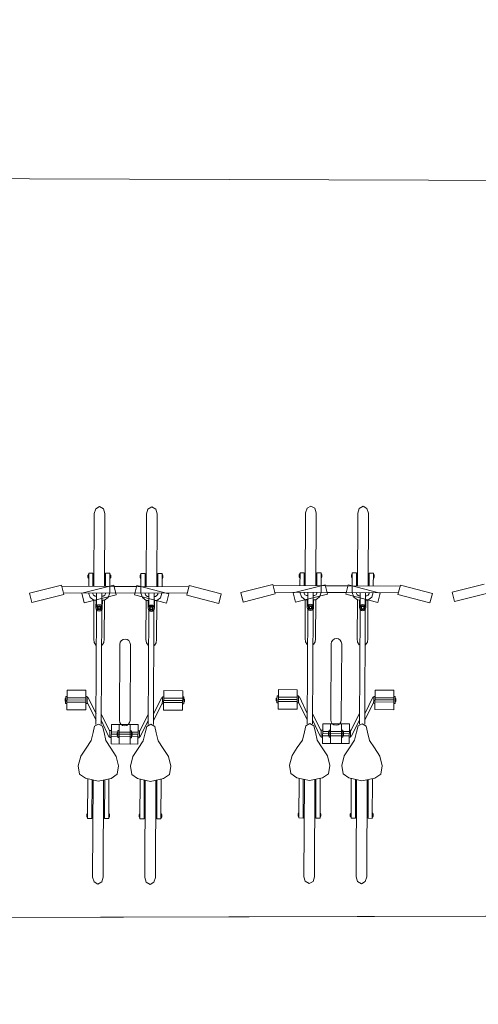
# Model space of a CAD drawing. Header units: millimetres. Extents: x 74467 to 235410, y -65 to 114857.
# Tile 124 of 256: x 95097 to 97268, y 105423 to 110081. Entities that reach past the tile are written whole.
import ezdxf

# ---------------------------------------------------------------- set-up
doc = ezdxf.new("R2010")
doc.units = ezdxf.units.MM
doc.header["$MEASUREMENT"] = 0
doc.linetypes.add('Wipeout_Contour', pattern=[1000, 0, -1000])
doc.layers.add('00 Kunstikonkursi LÜ jaoks asendi 2D', color=7, linetype='Continuous')

msp = doc.modelspace()

# ---------------------------------------------------------------- linework, layer by layer
at = {"layer": '00 Kunstikonkursi LÜ jaoks asendi 2D', "color": 7, "linetype": 'Continuous', "lineweight": 13}
for p, q in [((95450.3, 107745.1), (95448.7, 107400.5)), ((95500.2, 107744.9), (95498.6, 107400.2)), ((95697.5, 107743.9), (95695.8, 107399.3)), ((95747.4, 107743.7), (95745.8, 107399.1)), ((96450.3, 107747.6), (96448.7, 107403)), ((96500.3, 107747.4), (96498.6, 107402.7)), ((96697.5, 107746.4), (96695.9, 107401.8)), ((96747.4, 107746.2), (96745.8, 107401.6)), ((95420, 107453.9), (95419.9, 107441.8)), ((95420, 107453.9), (95421.9, 107453.9)), ((95422, 107457.2), (95421.9, 107438.5)), ((95422, 107457.2), (95423.9, 107457.2)), ((95424, 107462.3), (95423.7, 107400.6)), ((95444, 107462.2), (95424, 107462.3)), ((95444, 107462.2), (95443.7, 107400.5)), ((95443.9, 107453.8), (95448.9, 107453.8)), ((95503.8, 107453.5), (95498.8, 107453.6)), ((95503.9, 107462), (95503.6, 107400.2)), ((95523.9, 107461.9), (95503.9, 107462)), ((95523.9, 107461.9), (95523.6, 107400.1)), ((95525.8, 107456.7), (95523.9, 107456.7)), ((95525.8, 107456.7), (95525.8, 107438)), ((95527.8, 107453.4), (95525.8, 107453.4)), ((95527.8, 107453.4), (95527.7, 107441.3)), ((95667.1, 107452.8), (95669.1, 107452.8)), ((95667.1, 107452.8), (95667.1, 107440.6)), ((95669.1, 107456), (95669, 107437.4)), ((95669.1, 107456), (95671.1, 107456)), ((95671.1, 107461.2), (95670.8, 107399.4)), ((95671.1, 107461.2), (95691.1, 107461.1)), ((95691.1, 107461.1), (95690.8, 107399.3)), ((95691.1, 107452.7), (95696.1, 107452.6)), ((95751, 107452.4), (95746, 107452.4)), ((95751.1, 107460.8), (95750.8, 107399)), ((95751.1, 107460.8), (95771.1, 107460.7)), ((95771.1, 107460.7), (95770.8, 107399)), ((95773, 107455.5), (95771, 107455.5)), ((95773, 107455.5), (95772.9, 107436.9)), ((95775, 107452.3), (95773, 107452.3)), ((95775, 107452.3), (95774.9, 107440.1)), ((96420, 107456.4), (96419.9, 107444.3)), ((96420, 107456.4), (96422, 107456.4)), ((96422, 107459.7), (96421.9, 107441)), ((96422, 107459.7), (96424, 107459.7)), ((96424, 107464.8), (96423.7, 107403.1)), ((96444, 107464.8), (96424, 107464.8)), ((96444, 107464.8), (96443.7, 107403)), ((96444, 107456.3), (96449, 107456.3)), ((96503.9, 107456), (96498.9, 107456.1)), ((96503.9, 107464.5), (96503.6, 107402.7)), ((96523.9, 107464.4), (96503.9, 107464.5)), ((96523.9, 107464.4), (96523.6, 107402.6)), ((96525.9, 107459.2), (96523.9, 107459.2)), ((96525.9, 107459.2), (96525.8, 107440.5)), ((96527.8, 107455.9), (96525.9, 107455.9)), ((96527.8, 107455.9), (96527.8, 107443.8)), ((96667.2, 107455.3), (96667.1, 107443.1)), ((96667.2, 107455.3), (96669.2, 107455.3)), ((96669.2, 107458.5), (96669.1, 107439.9)), ((96669.2, 107458.5), (96671.1, 107458.5)), ((96671.2, 107463.7), (96670.9, 107401.9)), ((96671.2, 107463.7), (96691.2, 107463.6)), ((96691.2, 107463.6), (96690.9, 107401.8)), ((96691.1, 107455.2), (96696.1, 107455.1)), ((96751.1, 107454.9), (96746.1, 107454.9)), ((96751.1, 107463.3), (96750.8, 107401.6)), ((96751.1, 107463.3), (96771.1, 107463.2)), ((96771.1, 107463.2), (96770.8, 107401.5)), ((96773.1, 107458), (96771.1, 107458.1)), ((96773.1, 107458), (96773, 107439.4)), ((96775, 107454.8), (96773, 107454.8)), ((96775, 107454.8), (96775, 107442.6)), ((95295.5, 107406.3), (95143.7, 107368.4)), ((95295.5, 107406.3), (95306.7, 107361.6)), ((95296.8, 107401.2), (95650.5, 107399.5)), ((95542.7, 107405.2), (95390.8, 107367.2)), ((95419.9, 107441.8), (95421.9, 107441.8)), ((95421.9, 107438.5), (95423.8, 107438.5)), ((95443.9, 107441.7), (95448.9, 107441.7)), ((95503.8, 107441.4), (95498.8, 107441.4)), ((95523.5, 107369.1), (95523.6, 107400.1)), ((95525.8, 107438), (95523.8, 107438)), ((95527.7, 107441.3), (95525.8, 107441.3)), ((95542.7, 107405.2), (95553.9, 107360.4)), ((95897.6, 107398.4), (95544, 107400)), ((95651.8, 107404.6), (95640.2, 107360)), ((95651.8, 107404.6), (95803.3, 107365.3)), ((95667.1, 107440.6), (95669.1, 107440.6)), ((95669, 107437.4), (95671, 107437.4)), ((95670.7, 107368.4), (95670.8, 107399.4)), ((95691, 107440.5), (95696, 107440.5)), ((95751, 107440.2), (95746, 107440.3)), ((95772.9, 107436.9), (95770.9, 107436.9)), ((95774.9, 107440.1), (95772.9, 107440.1)), ((95899, 107403.5), (95887.4, 107358.9)), ((95899, 107403.5), (96050.4, 107364.1)), ((96295.6, 107408.8), (96143.7, 107370.9)), ((96295.6, 107408.8), (96306.7, 107364.1)), ((96296.8, 107403.7), (96650.5, 107402)), ((96542.7, 107407.7), (96390.9, 107369.7)), ((96419.9, 107444.3), (96421.9, 107444.3)), ((96421.9, 107441), (96423.9, 107441)), ((96443.9, 107444.2), (96448.9, 107444.2)), ((96503.8, 107443.9), (96498.8, 107443.9)), ((96523.5, 107371.6), (96523.6, 107402.6)), ((96525.8, 107440.5), (96523.8, 107440.6)), ((96527.8, 107443.8), (96525.8, 107443.8)), ((96542.7, 107407.7), (96553.9, 107362.9)), ((96897.7, 107400.9), (96544, 107402.5)), ((96651.8, 107407.2), (96640.2, 107362.5)), ((96651.8, 107407.2), (96803.3, 107367.8)), ((96667.1, 107443.1), (96669.1, 107443.1)), ((96669.1, 107439.9), (96671.1, 107439.9)), ((96670.7, 107370.9), (96670.9, 107401.9)), ((96691.1, 107443), (96696.1, 107443)), ((96751, 107442.7), (96746, 107442.8)), ((96773, 107439.4), (96771, 107439.4)), ((96775, 107442.6), (96773, 107442.6)), ((96899, 107406), (96887.4, 107361.4)), ((96899, 107406), (97050.5, 107366.7)), ((97295.5, 107411.3), (97143.7, 107373.4)), ((95143.7, 107368.4), (95154.8, 107323.7)), ((95306.7, 107361.6), (95154.8, 107323.7)), ((95304.5, 107370.2), (95642.4, 107368.6)), ((95390.8, 107367.2), (95402, 107322.5)), ((95553.9, 107360.4), (95402, 107322.5)), ((95443.5, 107369.5), (95443.5, 107365.4)), ((95454.7, 107354.2), (95461, 107354.1)), ((95461.1, 107369.4), (95460.8, 107306.7)), ((95485.9, 107369.3), (95485.6, 107306.6)), ((95492.1, 107354), (95485.8, 107354)), ((95503.5, 107369.2), (95503.4, 107365.1)), ((95889.6, 107367.4), (95551.7, 107369)), ((95640.2, 107360), (95791.7, 107320.7)), ((95690.7, 107368.3), (95690.7, 107364.2)), ((95701.9, 107353), (95708.2, 107353)), ((95708.3, 107368.3), (95708, 107305.5)), ((95733.1, 107368.1), (95732.8, 107305.4)), ((95739.3, 107352.8), (95733, 107352.9)), ((95750.6, 107368.1), (95750.6, 107363.9)), ((95803.3, 107365.3), (95791.7, 107320.7)), ((95887.4, 107358.9), (96038.9, 107319.5)), ((96050.4, 107364.1), (96038.9, 107319.5)), ((96143.7, 107370.9), (96154.9, 107326.2)), ((96306.7, 107364.1), (96154.9, 107326.2)), ((96304.6, 107372.7), (96642.5, 107371.1)), ((96390.9, 107369.7), (96402.1, 107325)), ((96553.9, 107362.9), (96402.1, 107325)), ((96443.6, 107372), (96443.5, 107367.9)), ((96454.8, 107356.7), (96461.1, 107356.7)), ((96461.1, 107371.9), (96460.8, 107309.2)), ((96485.9, 107371.8), (96485.6, 107309.1)), ((96492.1, 107356.5), (96485.9, 107356.5)), ((96503.5, 107371.7), (96503.5, 107367.6)), ((96889.6, 107369.9), (96551.8, 107371.5)), ((96640.2, 107362.5), (96791.7, 107323.2)), ((96690.7, 107370.9), (96690.7, 107366.7)), ((96701.9, 107355.5), (96708.2, 107355.5)), ((96708.3, 107370.8), (96708, 107308)), ((96733.1, 107370.7), (96732.8, 107307.9)), ((96739.3, 107355.4), (96733, 107355.4)), ((96750.7, 107370.6), (96750.6, 107366.5)), ((96803.3, 107367.8), (96791.7, 107323.2)), ((96887.4, 107361.4), (97038.9, 107322)), ((97050.5, 107366.7), (97038.9, 107322)), ((97143.7, 107373.4), (97154.8, 107328.7)), ((97306.7, 107366.6), (97154.8, 107328.7)), ((95448.4, 107334.3), (95447.5, 107150.4)), ((95448.4, 107334.3), (95458.3, 107334.3)), ((95458.2, 107298.2), (95458.3, 107334.3)), ((95488.2, 107298.1), (95488.3, 107334.1)), ((95488.3, 107334.1), (95498.3, 107334.1)), ((95498.3, 107334.1), (95497.4, 107150.1)), ((95695.5, 107333.2), (95694.7, 107149.2)), ((95705.5, 107333.1), (95695.5, 107333.2)), ((95705.3, 107297.1), (95705.5, 107333.1)), ((95735.3, 107296.9), (95735.5, 107333)), ((95745.5, 107332.9), (95735.5, 107333)), ((95745.5, 107332.9), (95744.6, 107149)), ((96448.4, 107336.8), (96447.5, 107152.9)), ((96448.4, 107336.8), (96458.4, 107336.8)), ((96458.2, 107300.7), (96458.4, 107336.8)), ((96488.2, 107300.6), (96488.4, 107336.6)), ((96488.4, 107336.6), (96498.3, 107336.6)), ((96498.3, 107336.6), (96497.5, 107152.6)), ((96695.6, 107335.7), (96694.7, 107151.7)), ((96705.5, 107335.6), (96695.6, 107335.7)), ((96705.4, 107299.6), (96705.5, 107335.6)), ((96735.4, 107299.4), (96735.5, 107335.5)), ((96745.5, 107335.4), (96735.5, 107335.5)), ((96745.5, 107335.4), (96744.6, 107151.5)), ((95460.7, 107289.8), (95458.2, 106747.4)), ((95485.5, 107289.6), (95482.9, 106747.3)), ((95707.9, 107288.6), (95705.4, 106746.2)), ((95732.7, 107288.5), (95730.1, 106746.1)), ((96460.8, 107292.3), (96458.2, 106749.9)), ((96485.5, 107292.1), (96483, 106749.8)), ((96707.9, 107291.1), (96705.4, 106748.8)), ((96732.7, 107291), (96730.2, 106748.6)), ((95320.9, 106816.7), (95321.4, 106909.3)), ((95321.4, 106909.3), (95410.9, 106908.8)), ((95410.5, 106816.3), (95410.9, 106908.8)), ((95778.5, 106814.5), (95778.9, 106907.1)), ((95868.5, 106906.7), (95778.9, 106907.1)), ((95868, 106814.1), (95868.5, 106906.7)), ((96321, 106819.2), (96321.4, 106911.8)), ((96321.4, 106911.8), (96411, 106911.4)), ((96410.5, 106818.8), (96411, 106911.4)), ((96778.5, 106817.1), (96778.9, 106909.6)), ((96868.5, 106909.2), (96778.9, 106909.6)), ((96868.1, 106816.6), (96868.5, 106909.2)), ((95311.6, 106869.6), (95311.6, 106863)), ((95311.6, 106869.6), (95314.8, 106869.6)), ((95311.6, 106856.4), (95311.6, 106863)), ((95311.6, 106856.4), (95314.7, 106856.4)), ((95314.7, 106846.5), (95314.8, 106863)), ((95321.1, 106846.5), (95314.7, 106846.5)), ((95314.8, 106879.5), (95314.8, 106863)), ((95321.2, 106879.5), (95314.8, 106879.5)), ((95410.7, 106862.6), (95321.1, 106863)), ((95410.6, 106852.4), (95321.1, 106852.8)), ((95410.7, 106872.7), (95321.2, 106873.2)), ((95410.6, 106846), (95417, 106846)), ((95410.8, 106879.1), (95417.1, 106879)), ((95417, 106846), (95417.1, 106862.5)), ((95417, 106850.5), (95458.3, 106766.8)), ((95417.1, 106879), (95417.1, 106862.5)), ((95417.1, 106874.6), (95421.8, 106874.6)), ((95421.8, 106874.6), (95458.4, 106796.8)), ((95772.3, 106848.8), (95730.2, 106765.5)), ((95767.7, 106872.9), (95730.4, 106795.5)), ((95772.4, 106872.9), (95767.7, 106872.9)), ((95772.2, 106844.3), (95772.3, 106860.9)), ((95778.6, 106844.3), (95772.2, 106844.3)), ((95772.4, 106877.4), (95772.3, 106860.9)), ((95778.8, 106877.4), (95772.4, 106877.4)), ((95778.6, 106850.6), (95868.2, 106850.2)), ((95778.7, 106871), (95868.3, 106870.6)), ((95778.7, 106860.8), (95868.2, 106860.4)), ((95868.2, 106843.9), (95874.5, 106843.9)), ((95868.3, 106876.9), (95874.7, 106876.9)), ((95874.5, 106843.9), (95874.6, 106860.4)), ((95874.7, 106876.9), (95874.6, 106860.4)), ((95877.8, 106867), (95874.6, 106867)), ((95877.8, 106853.8), (95874.6, 106853.8)), ((95877.8, 106867), (95877.8, 106860.4)), ((95877.8, 106853.8), (95877.8, 106860.4)), ((96311.7, 106872.1), (96311.6, 106865.5)), ((96311.6, 106858.9), (96311.6, 106865.5)), ((96311.6, 106858.9), (96314.8, 106858.9)), ((96311.7, 106872.1), (96314.8, 106872.1)), ((96314.7, 106849), (96314.8, 106865.5)), ((96321.1, 106849), (96314.7, 106849)), ((96314.9, 106882), (96314.8, 106865.5)), ((96321.3, 106882), (96314.9, 106882)), ((96410.7, 106854.9), (96321.1, 106855.3)), ((96410.8, 106875.3), (96321.2, 106875.7)), ((96410.7, 106865.1), (96321.2, 106865.5)), ((96410.7, 106848.6), (96417, 106848.5)), ((96410.8, 106881.6), (96417.2, 106881.6)), ((96417, 106848.5), (96417.1, 106865)), ((96417.2, 106881.6), (96417.1, 106865)), ((96417.1, 106853), (96458.3, 106769.3)), ((96417.2, 106877.1), (96421.8, 106877.1)), ((96421.8, 106877.1), (96458.4, 106799.3)), ((96772.3, 106851.3), (96730.3, 106768)), ((96767.7, 106875.5), (96730.4, 106798)), ((96772.4, 106875.4), (96767.7, 106875.5)), ((96772.3, 106846.9), (96772.4, 106863.4)), ((96778.6, 106846.8), (96772.3, 106846.9)), ((96778.8, 106879.9), (96772.4, 106879.9)), ((96772.4, 106879.9), (96772.4, 106863.4)), ((96778.7, 106863.3), (96868.3, 106862.9)), ((96778.7, 106853.2), (96868.2, 106852.7)), ((96778.8, 106873.5), (96868.3, 106873.1)), ((96868.2, 106846.4), (96874.6, 106846.4)), ((96868.4, 106879.4), (96874.7, 106879.4)), ((96874.6, 106846.4), (96874.7, 106862.9)), ((96877.8, 106856.3), (96874.6, 106856.3)), ((96874.7, 106879.4), (96874.7, 106862.9)), ((96877.9, 106869.5), (96874.7, 106869.5)), ((96877.9, 106869.5), (96877.8, 106862.9)), ((96877.8, 106856.3), (96877.8, 106862.9)), ((95320.9, 106816.7), (95410.5, 106816.3)), ((95524.5, 106713.1), (95483.2, 106796.7)), ((95663.5, 106712.4), (95705.6, 106795.6)), ((95868, 106814.1), (95778.5, 106814.5)), ((96321, 106819.2), (96410.5, 106818.8)), ((96524.6, 106715.6), (96483.2, 106799.2)), ((96663.5, 106714.9), (96705.6, 106798.2)), ((96868.1, 106816.6), (96778.5, 106817.1)), ((95519.7, 106689), (95483, 106766.7)), ((95530.6, 106654.9), (95531, 106747.5)), ((95620.6, 106747.1), (95531, 106747.5)), ((95567.3, 106654.8), (95567.7, 106747.3)), ((95567.7, 106747.3), (95657.3, 106746.9)), ((95620.2, 106654.5), (95620.6, 106747.1)), ((95656.8, 106654.3), (95657.3, 106746.9)), ((95668, 106688.3), (95705.4, 106765.6)), ((96519.8, 106691.5), (96483.1, 106769.2)), ((96530.6, 106657.4), (96531.1, 106750)), ((96620.6, 106749.6), (96531.1, 106750)), ((96567.3, 106657.3), (96567.8, 106749.8)), ((96567.8, 106749.8), (96657.3, 106749.4)), ((96620.2, 106657), (96620.6, 106749.6)), ((96656.9, 106656.9), (96657.3, 106749.4)), ((96668.1, 106690.8), (96705.5, 106768.2)), ((95524.4, 106684.7), (95524.5, 106701.2)), ((95524.5, 106717.8), (95524.5, 106701.2)), ((95530.9, 106717.7), (95524.5, 106717.8)), ((95530.8, 106701.2), (95620.4, 106700.8)), ((95530.9, 106711.4), (95620.4, 106711)), ((95558, 106707.7), (95557.9, 106701.1)), ((95557.9, 106694.5), (95557.9, 106701.1)), ((95558, 106707.7), (95561.2, 106707.7)), ((95561, 106684.6), (95561.1, 106701.1)), ((95561.2, 106717.6), (95561.1, 106701.1)), ((95567.6, 106717.6), (95561.2, 106717.6)), ((95657.1, 106710.8), (95567.5, 106711.2)), ((95657, 106700.6), (95567.5, 106701)), ((95620.5, 106717.3), (95626.8, 106717.3)), ((95626.8, 106717.3), (95626.7, 106700.8)), ((95626.7, 106684.3), (95626.7, 106700.8)), ((95630, 106707.4), (95626.8, 106707.4)), ((95630, 106707.4), (95629.9, 106700.8)), ((95629.9, 106694.1), (95629.9, 106700.8)), ((95657.1, 106717.1), (95663.5, 106717.1)), ((95663.3, 106684.1), (95663.4, 106700.6)), ((95663.5, 106717.1), (95663.4, 106700.6)), ((96524.4, 106687.2), (96524.5, 106703.8)), ((96524.6, 106720.3), (96524.5, 106703.8)), ((96530.9, 106720.2), (96524.6, 106720.3)), ((96530.9, 106713.9), (96620.5, 106713.5)), ((96530.9, 106703.7), (96620.4, 106703.3)), ((96558, 106710.2), (96561.2, 106710.2)), ((96558, 106710.2), (96558, 106703.6)), ((96558, 106697), (96558, 106703.6)), ((96561.1, 106687.1), (96561.2, 106703.6)), ((96567.6, 106720.1), (96561.2, 106720.1)), ((96561.2, 106720.1), (96561.2, 106703.6)), ((96657.1, 106703.1), (96567.5, 106703.6)), ((96657.1, 106713.3), (96567.6, 106713.7)), ((96620.5, 106719.8), (96626.9, 106719.8)), ((96626.7, 106686.8), (96626.8, 106703.3)), ((96626.9, 106719.8), (96626.8, 106703.3)), ((96630, 106709.9), (96626.8, 106709.9)), ((96629.9, 106696.7), (96630, 106703.3)), ((96630, 106709.9), (96630, 106703.3)), ((96657.2, 106719.7), (96663.5, 106719.6)), ((96663.4, 106686.6), (96663.5, 106703.1)), ((96663.5, 106719.6), (96663.5, 106703.1)), ((95524.4, 106689), (95519.7, 106689)), ((95530.7, 106684.7), (95524.4, 106684.7)), ((95620.2, 106654.5), (95530.6, 106654.9)), ((95530.8, 106691), (95620.3, 106690.6)), ((95557.9, 106694.5), (95561.1, 106694.5)), ((95567.4, 106684.5), (95561, 106684.6)), ((95567.3, 106654.8), (95656.8, 106654.3)), ((95657, 106690.4), (95567.4, 106690.9)), ((95620.3, 106684.3), (95626.7, 106684.3)), ((95629.9, 106694.1), (95626.7, 106694.2)), ((95657, 106684.1), (95663.3, 106684.1)), ((95663.4, 106688.3), (95668, 106688.3)), ((96524.4, 106691.5), (96519.8, 106691.5)), ((96530.8, 106687.2), (96524.4, 106687.2)), ((96620.2, 106657), (96530.6, 106657.4)), ((96530.8, 106693.5), (96620.4, 106693.1)), ((96558, 106697), (96561.1, 106697)), ((96567.5, 106687), (96561.1, 106687.1)), ((96567.3, 106657.3), (96656.9, 106656.9)), ((96657, 106693), (96567.5, 106693.4)), ((96620.3, 106686.8), (96626.7, 106686.8)), ((96629.9, 106696.7), (96626.8, 106696.7)), ((96657, 106686.6), (96663.4, 106686.6)), ((96663.4, 106690.8), (96668.1, 106690.8)), ((95419.4, 106490.1), (95418.5, 106302.1)), ((95439.4, 106484.4), (95438.5, 106302)), ((95444.4, 106483.3), (95442.2, 106024.5)), ((95494.3, 106483.1), (95492.1, 106024.3)), ((95499.3, 106484.1), (95498.4, 106301.7)), ((95519.3, 106489.6), (95518.4, 106301.6)), ((95666.6, 106488.9), (95665.7, 106300.9)), ((95686.5, 106483.2), (95685.7, 106300.8)), ((95691.5, 106482.1), (95689.4, 106023.4)), ((95741.5, 106481.9), (95739.3, 106023.1)), ((95746.5, 106482.9), (95745.6, 106300.5)), ((95766.5, 106488.5), (95765.6, 106300.4)), ((96419.4, 106492.6), (96418.5, 106304.6)), ((96439.4, 106486.9), (96438.5, 106304.5)), ((96444.4, 106485.8), (96442.2, 106027)), ((96494.3, 106485.6), (96492.2, 106026.8)), ((96499.3, 106486.6), (96498.5, 106304.2)), ((96519.4, 106492.1), (96518.5, 106304.1)), ((96666.6, 106491.5), (96665.7, 106303.4)), ((96686.6, 106485.7), (96685.7, 106303.3)), ((96691.6, 106484.6), (96689.4, 106025.9)), ((96741.5, 106484.4), (96739.4, 106025.6)), ((96746.5, 106485.5), (96745.7, 106303)), ((96766.5, 106491), (96765.7, 106302.9)), ((96416.6, 106309.7), (96416.7, 106328.4)), ((96416.7, 106328.4), (96418.7, 106328.4)), ((96520.6, 106327.9), (96518.6, 106327.9)), ((96520.5, 106309.3), (96520.6, 106327.9)), ((96663.8, 106308.6), (96663.9, 106327.2)), ((96663.9, 106327.2), (96665.8, 106327.2)), ((95414.6, 106310.5), (95414.7, 106322.6)), ((95414.6, 106310.5), (95416.6, 106310.5)), ((95414.7, 106322.6), (95416.6, 106322.6)), ((95416.6, 106325.9), (95418.6, 106325.9)), ((95416.6, 106307.2), (95416.6, 106325.9)), ((95416.6, 106307.2), (95418.5, 106307.2)), ((95438.5, 106302), (95418.5, 106302.1)), ((95438.5, 106310.4), (95443.5, 106310.4)), ((95438.6, 106322.5), (95443.6, 106322.5)), ((95498.5, 106322.2), (95493.5, 106322.3)), ((95498.5, 106310.1), (95493.5, 106310.1)), ((95518.4, 106301.6), (95498.4, 106301.7)), ((95520.4, 106306.7), (95518.5, 106306.8)), ((95520.5, 106325.4), (95518.6, 106325.4)), ((95520.4, 106306.7), (95520.5, 106325.4)), ((95522.5, 106322.1), (95520.5, 106322.1)), ((95522.4, 106310), (95520.5, 106310)), ((95522.4, 106310), (95522.5, 106322.1)), ((95661.8, 106309.3), (95661.8, 106321.5)), ((95661.8, 106321.5), (95663.8, 106321.5)), ((95661.8, 106309.3), (95663.7, 106309.3)), ((95663.7, 106306.1), (95663.8, 106324.7)), ((95663.7, 106306.1), (95665.7, 106306.1)), ((95663.8, 106324.7), (95665.8, 106324.7)), ((95665.7, 106300.9), (95685.7, 106300.8)), ((95685.7, 106309.2), (95690.7, 106309.2)), ((95685.8, 106321.4), (95690.8, 106321.3)), ((95745.7, 106321.1), (95740.7, 106321.1)), ((95745.7, 106308.9), (95740.7, 106309)), ((95745.6, 106300.5), (95765.6, 106300.4)), ((95767.6, 106305.6), (95765.6, 106305.6)), ((95767.7, 106324.2), (95765.7, 106324.3)), ((95767.6, 106305.6), (95767.7, 106324.2)), ((95769.6, 106308.8), (95767.6, 106308.8)), ((95769.7, 106321), (95767.7, 106321)), ((95769.6, 106308.8), (95769.7, 106321)), ((96414.6, 106313), (96414.7, 106325.1)), ((96414.6, 106313), (96416.6, 106313)), ((96414.7, 106325.1), (96416.7, 106325.1)), ((96416.6, 106309.7), (96418.6, 106309.7)), ((96438.5, 106304.5), (96418.5, 106304.6)), ((96438.6, 106325), (96443.6, 106325)), ((96438.6, 106312.9), (96443.6, 106312.9)), ((96498.5, 106312.6), (96493.5, 106312.6)), ((96498.6, 106324.8), (96493.6, 106324.8)), ((96518.5, 106304.1), (96498.5, 106304.2)), ((96520.5, 106309.3), (96518.5, 106309.3)), ((96522.5, 106312.5), (96520.5, 106312.5)), ((96522.5, 106324.6), (96520.6, 106324.7)), ((96522.5, 106312.5), (96522.5, 106324.6)), ((96661.8, 106311.8), (96661.9, 106324)), ((96661.8, 106311.8), (96663.8, 106311.8)), ((96661.9, 106324), (96663.8, 106324)), ((96663.8, 106308.6), (96665.7, 106308.6)), ((96665.7, 106303.4), (96685.7, 106303.3)), ((96685.8, 106323.9), (96690.8, 106323.9)), ((96685.8, 106311.7), (96690.8, 106311.7)), ((96745.7, 106311.5), (96740.7, 106311.5)), ((96745.8, 106323.6), (96740.8, 106323.6)), ((96745.7, 106303), (96765.7, 106302.9)), ((96767.7, 106308.1), (96765.7, 106308.1)), ((96767.7, 106326.8), (96765.8, 106326.8)), ((96767.7, 106308.1), (96767.7, 106326.8)), ((96769.7, 106323.5), (96767.7, 106323.5)), ((96769.6, 106311.3), (96767.7, 106311.4)), ((96769.6, 106311.3), (96769.7, 106323.5))]:
    msp.add_line(p, q, dxfattribs=at)
at = {"layer": '00 Kunstikonkursi LÜ jaoks asendi 2D', "color": 7, "linetype": 'Continuous', "lineweight": 15, "flags": 128}
msp.add_lwpolyline([(89488.2, 112343.2), (88060.9, 109351.8), (142830.8, 109168), (142828.4, 112168)], close=True, dxfattribs=at)
at = {"layer": '00 Kunstikonkursi LÜ jaoks asendi 2D', "color": 7, "linetype": 'Continuous', "lineweight": 13, "flags": 128}
for points in [[(89488.2, 112343.2), (88060.9, 109351.8), (142830.8, 109168), (142828.4, 112168)], [(89488.2, 112343.2), (88060.9, 109351.8), (142830.8, 109168), (142828.4, 112168)], [(89488.2, 112343.2), (88060.9, 109351.8), (142830.8, 109168), (142828.4, 112168)], [(88060.9, 109351.8), (86371.6, 105811.4), (142830.8, 105959.2), (142830.8, 109168)], [(88060.9, 109351.8), (86371.6, 105811.4), (142830.8, 105959.2), (142830.8, 109168)], [(88060.9, 109351.8), (86371.6, 105811.4), (142830.8, 105959.2), (142830.8, 109168)], [(88060.9, 109351.8), (86371.6, 105811.4), (142830.8, 105959.2), (142830.8, 109168)], [(96478.2, 107295.6), (96478.3, 107305.7), (96468.2, 107305.7), (96468.1, 107295.6)], [(95478.2, 107293.1), (95478.2, 107303.2), (95468.1, 107303.2), (95468.1, 107293.1)], [(95715.2, 107292), (95715.3, 107302.1), (95725.4, 107302), (95725.4, 107291.9)], [(96715.3, 107294.5), (96715.3, 107304.6), (96725.4, 107304.5), (96725.4, 107294.4)]]:
    msp.add_lwpolyline(points, close=True, dxfattribs=at)
for points in [[(95450.3, 107745.1), (95457.1, 107767), (95475.4, 107777.6)], [(95500.2, 107744.9), (95493.6, 107766.8), (95475.4, 107777.6)], [(95697.5, 107743.9), (95704.3, 107765.8), (95722.6, 107776.4)], [(95747.4, 107743.7), (95740.7, 107765.6), (95722.6, 107776.4)], [(96450.3, 107747.6), (96457.2, 107769.5), (96475.4, 107780.1)], [(96500.3, 107747.4), (96493.6, 107769.3), (96475.4, 107780.1)], [(96697.5, 107746.4), (96704.4, 107768.3), (96722.6, 107779)], [(96747.4, 107746.2), (96740.8, 107768.1), (96722.6, 107779)], [(95448.4, 107334.3), (95430.7, 107348.2), (95423.5, 107369.6)], [(95454.7, 107354.2), (95447.2, 107358.2), (95443.5, 107365.4)], [(95492.1, 107354), (95499.6, 107357.9), (95503.4, 107365.1)], [(95498.3, 107334.1), (95516.1, 107347.8), (95523.5, 107369.1)], [(95695.5, 107333.2), (95677.8, 107347.1), (95670.7, 107368.4)], [(95701.9, 107353), (95694.4, 107357), (95690.7, 107364.2)], [(95739.3, 107352.8), (95746.8, 107356.8), (95750.6, 107363.9)], [(95745.5, 107332.9), (95763.3, 107346.7), (95770.6, 107368)], [(96448.4, 107336.8), (96430.7, 107350.7), (96423.6, 107372.1)], [(96454.8, 107356.7), (96447.3, 107360.7), (96443.5, 107367.9)], [(96492.1, 107356.5), (96499.7, 107360.4), (96503.5, 107367.6)], [(96498.3, 107336.6), (96516.1, 107350.3), (96523.5, 107371.6)], [(96695.6, 107335.7), (96677.9, 107349.6), (96670.7, 107370.9)], [(96701.9, 107355.5), (96694.5, 107359.5), (96690.7, 107366.7)], [(96739.3, 107355.4), (96746.8, 107359.3), (96750.6, 107366.5)], [(96745.5, 107335.4), (96763.3, 107349.2), (96770.7, 107370.5)], [(95447.5, 107150.4), (95449.4, 107135), (95457.3, 107122.5)], [(95497.4, 107150.1), (95495.3, 107134.8), (95487.3, 107122.3)], [(95694.7, 107149.2), (95696.6, 107133.8), (95704.5, 107121.3)], [(95744.6, 107149), (95742.5, 107133.6), (95734.5, 107121.2)], [(96447.5, 107152.9), (96449.5, 107137.5), (96457.4, 107125)], [(96497.5, 107152.6), (96495.4, 107137.3), (96487.4, 107124.8)], [(96694.7, 107151.7), (96696.6, 107136.3), (96704.5, 107123.8)], [(96744.6, 107151.5), (96742.5, 107136.1), (96734.5, 107123.7)], [(95469.3, 106478.9), (95408.2, 106492.4), (95380.5, 106512.1), (95374.6, 106551.4), (95386.1, 106596.9), (95411, 106635.1), (95435.1, 106670.8), (95444.4, 106708.8), (95451.8, 106738.4), (95470.6, 106748.9)], [(95469.3, 106478.9), (95530.6, 106491.9), (95558.5, 106511.3), (95564.8, 106550.5), (95553.7, 106596.1), (95529.1, 106634.5), (95505.3, 106670.4), (95496.5, 106708.6), (95489.3, 106738.3), (95470.6, 106748.9)], [(95716.4, 106477.8), (95655.3, 106491.3), (95627.6, 106511), (95621.7, 106550.3), (95633.2, 106595.7), (95658.1, 106633.9), (95682.2, 106669.6), (95691.5, 106707.6), (95698.9, 106737.3), (95717.7, 106747.8)], [(95716.4, 106477.8), (95777.7, 106490.7), (95805.6, 106510.1), (95811.9, 106549.4), (95800.8, 106594.9), (95776.2, 106633.3), (95752.5, 106669.3), (95743.6, 106707.4), (95736.4, 106737.1), (95717.7, 106747.8)], [(96469.4, 106481.4), (96408.3, 106494.9), (96380.6, 106514.6), (96374.6, 106553.9), (96386.2, 106599.4), (96411.1, 106637.6), (96435.2, 106673.3), (96444.4, 106711.3), (96451.9, 106740.9), (96470.6, 106751.4)], [(96469.4, 106481.4), (96530.6, 106494.4), (96558.5, 106513.8), (96564.8, 106553), (96553.7, 106598.6), (96529.2, 106637), (96505.4, 106673), (96496.5, 106711.1), (96489.3, 106740.8), (96470.6, 106751.4)], [(96716.5, 106480.3), (96655.4, 106493.8), (96627.7, 106513.5), (96621.7, 106552.8), (96633.3, 106598.2), (96658.2, 106636.4), (96682.3, 106672.1), (96691.5, 106710.2), (96699, 106739.8), (96717.8, 106750.3)], [(96716.5, 106480.3), (96777.7, 106493.2), (96805.6, 106512.6), (96811.9, 106551.9), (96800.8, 106597.4), (96776.3, 106635.8), (96752.5, 106671.8), (96743.6, 106709.9), (96736.4, 106739.6), (96717.8, 106750.3)], [(95442.2, 106024.5), (95448.9, 106002.6), (95467, 105991.8)], [(95492.1, 106024.3), (95485.3, 106002.4), (95467, 105991.8)], [(95689.4, 106023.4), (95696, 106001.4), (95714.2, 105990.6)], [(95739.3, 106023.1), (95732.4, 106001.2), (95714.2, 105990.6)], [(96442.2, 106027), (96448.9, 106005.1), (96467.1, 105994.3)], [(96492.2, 106026.8), (96485.3, 106004.9), (96467.1, 105994.3)], [(96689.4, 106025.9), (96696.1, 106003.9), (96714.2, 105993.1)], [(96739.4, 106025.6), (96732.5, 106003.7), (96714.2, 105993.1)]]:
    msp.add_lwpolyline(points, dxfattribs=at)
for points in [[(95570.9, 107125.9, -1), (95620.9, 107125.6), (95619.2, 106765.6, -1), (95569.2, 106765.9)], [(96571, 107128.4, -1), (96621, 107128.1), (96619.3, 106768.1, -1), (96569.3, 106768.4)]]:
    msp.add_lwpolyline(points, format="xyb", close=True, dxfattribs=at)
at = {"layer": '00 Kunstikonkursi LÜ jaoks asendi 2D', "color": 7, "linetype": 'Continuous', "lineweight": 13}
for centre, radius in [((95473.2, 107298.2), 15), ((95473.2, 107298.2), 9.74), ((95720.3, 107297), 15), ((95720.3, 107297), 9.74), ((96473.2, 107300.7), 15), ((96473.2, 107300.7), 9.74), ((96720.4, 107299.5), 15), ((96720.4, 107299.5), 9.74)]:
    msp.add_circle(centre, radius, dxfattribs=at)

# ---------------------------------------------------------------- next in the draw order: wipeouts: each hides what was drawn before it
at = {"color": 254, "linetype": 'Wipeout_Contour', "lineweight": 0, "ltscale": 1106957.325690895}
msp.add_wipeout([(86371.6, 105811.4), (85252, 103464.9), (118693.5, 103518.1), (139774.1, 103480.6), (139783.7, 82997), (142852.8, 81554), (142830.8, 105959.2)], dxfattribs=at).dxf.layer = '00 Kunstikonkursi LÜ jaoks asendi 2D'

# ---------------------------------------------------------------- next in the draw order: linework, layer by layer
at = {"layer": '00 Kunstikonkursi LÜ jaoks asendi 2D', "color": 63, "linetype": 'Continuous', "lineweight": 13, "true_color": 0xbcc992}
msp.add_line((142830.8, 105959.2), (86371.6, 105811.4), dxfattribs=at)
at = {"layer": '00 Kunstikonkursi LÜ jaoks asendi 2D', "color": 7, "linetype": 'Continuous', "lineweight": 13, "flags": 128}
msp.add_lwpolyline([(86371.6, 105811.4), (85252, 103464.9), (118693.5, 103518.1), (118693.1, 104286.7), (117103.1, 104285.9), (117103.5, 103520.9), (139774.1, 103480.6), (139783.7, 82997), (142852.8, 81554), (142830.8, 105959.2)], close=True, dxfattribs=at)
msp.add_lwpolyline([(86371.6, 105811.4), (85252, 103464.9), (118693.5, 103518.1), (118693.1, 104286.7), (117103.1, 104285.9), (117103.5, 103520.9), (139774.1, 103480.6), (139783.7, 82997), (142852.8, 81554), (142830.8, 105959.2)], close=True, dxfattribs=at)
msp.add_lwpolyline([(86371.6, 105811.4), (85252, 103464.9), (118693.5, 103518.1), (118693.1, 104286.7), (117103.1, 104285.9), (117103.5, 103520.9), (139774.1, 103480.6), (139783.7, 82997), (142852.8, 81554), (142830.8, 105959.2)], close=True, dxfattribs=at)
msp.add_lwpolyline([(86371.6, 105811.4), (85252, 103464.9), (118693.5, 103518.1), (118693.1, 104286.7), (117103.1, 104285.9), (117103.5, 103520.9), (139774.1, 103480.6), (139783.7, 82997), (142852.8, 81554), (142830.8, 105959.2)], close=True, dxfattribs=at)

doc.saveas('drawing.dxf')
